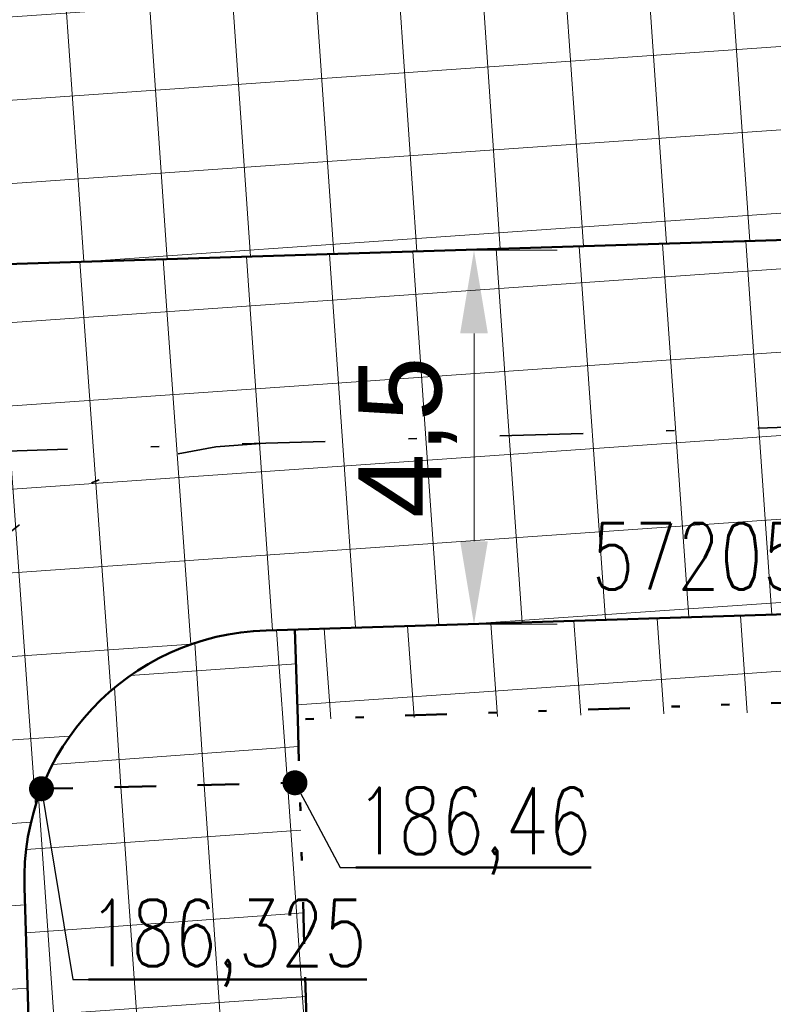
# Model space of a CAD drawing. Header units: metres. Extents: x 0 to 7425707, y -302 to 5720571.
# Tile 13 of 54: x 7425314 to 7425323, y 5720194 to 5720206. Entities that reach past the tile are written whole.
import ezdxf
from ezdxf import colors
from ezdxf.entities.mleader import LeaderData, LeaderLine
from ezdxf.math import Vec2, Vec3

# ---------------------------------------------------------------- set-up
doc = ezdxf.new("R2010")
doc.units = ezdxf.units.M
doc.header["$LTSCALE"] = 0.5
doc.header["$PDMODE"] = 33
doc.header["$PDSIZE"] = 0.3
for name, pattern in [('1', [0]), ('13', [4, 1, -1, 0, -1, 0, -1]), ('1_12', [3, 1, -1, 0, -1]), ('DUL', [2, 1, -1])]:
    doc.linetypes.add(name, pattern=pattern)
doc.layers.get('0').update_dxf_attribs({"color": 250, "linetype": 'CONTINUOUS', "lineweight": 100})
doc.layers.get('Defpoints').update_dxf_attribs({"linetype": 'CONTINUOUS'})
for name, color, linetype, lineweight in [('granica_PD', 6, '13', 50), ('kraweznik', 1, '1', 50), ('nawierzchnie', 1, '1', 50)]:
    doc.layers.add(name, color=color, linetype=linetype, lineweight=lineweight)
doc.styles.add('PZT_1_500', font='arial.ttf')
doc.styles.get("Standard").update_dxf_attribs({"font": 'Simplex.SHX', "width": 0.75})
doc.dimstyles.new('PZT_1_500', dxfattribs={"dimtxt": 1, "dimasz": 1, "dimexe": 1, "dimexo": 2, "dimgap": 0.2, "dimtad": 1, "dimdec": 1, "dimzin": 1, "dimtxsty": 'PZT_1_500', "dimcen": 2.5, "dimclrd": 3, "dimclre": 3, "dimclrt": 3, "dimazin": 0, "dimtfac": 1, "dimtdec": 1, "dimtmove": 0, "dimatfit": 3, "dimfxl": 1, "dimfxlon": 1, "dimlwd": 18, "dimlwe": 18, "dimarcsym": 0})
doc.dimstyles.get("Standard").update_dxf_attribs({"dimtxt": 1, "dimasz": 1, "dimexe": 1, "dimexo": 1, "dimgap": 1, "dimtad": 1, "dimtxsty": 'Standard', "dimcen": 2.5, "dimadec": 0, "dimazin": 0, "dimtfac": 1, "dimtmove": 0, "dimatfit": 3, "dimfxl": 1, "dimarcsym": 0})
pattern_1 = [(183.9999999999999, (13119173.67277363, -1728945.125859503), (0.06975647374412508, -0.9975640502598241), []), (273.9999999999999, (13119173.67277363, -1728945.125859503), (0.9975640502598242, 0.06975647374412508), [])]

# ---------------------------------------------------------------- blocks, each defined once
blk = doc.blocks.new('*D863')
at = {"layer": 'Defpoints', "color": 0, "linetype": 'Continuous'}
for p in [(7425372.554372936, 5720507.935444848), (7425388.545578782, 5720507.922205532), (0, 0)]:
    blk.add_point(p, dxfattribs=at)
at = {"layer": 'kraweznik', "color": 0, "linetype": '1', "lineweight": -2}
for p, q in [((7425372.616872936, 5720507.935444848), (7425385.345578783, 5720507.935444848)), ((7425385.345578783, 5720507.935444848), (7425386.945578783, 5720507.922205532)), ((7425386.945578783, 5720507.922205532), (7425388.545578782, 5720507.922205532))]:
    blk.add_line(p, q, dxfattribs=at)
at = {"layer": 'kraweznik', "color": 0, "linetype": 'Continuous', "lineweight": 18, "insert": (7425391.278435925, 5720507.922205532), "char_height": 0.8, "attachment_point": 5}
blk.add_mtext('\\A1;5720507.94', dxfattribs=at)
blk = doc.blocks.new('*D859')
at = {"layer": 'Defpoints', "color": 0, "linetype": 'Continuous'}
for p in [(7425306.251033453, 5720539.769585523), (7425315.077735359, 5720539.753417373), (0, 0)]:
    blk.add_point(p, dxfattribs=at)
at = {"layer": 'kraweznik', "color": 0, "linetype": '1', "lineweight": -2}
for p, q in [((7425307.851033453, 5720539.769585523), (7425306.251033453, 5720539.769585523)), ((7425309.451033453, 5720539.753417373), (7425307.851033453, 5720539.769585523)), ((7425315.015235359, 5720539.753417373), (7425309.451033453, 5720539.753417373))]:
    blk.add_line(p, q, dxfattribs=at)
at = {"layer": 'kraweznik', "color": 0, "linetype": 'Continuous', "lineweight": 18, "insert": (7425303.532462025, 5720539.769585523), "char_height": 0.8, "attachment_point": 5}
blk.add_mtext('\\A1;5720539.75', dxfattribs=at)
blk = doc.blocks.new('*D862')
at = {"layer": 'Defpoints', "color": 0, "linetype": 'Continuous'}
for p in [(7425372.559194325, 5720507.932775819), (7425372.582062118, 5720499.480592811), (0, 0)]:
    blk.add_point(p, dxfattribs=at)
at = {"layer": 'kraweznik', "color": 0, "linetype": '1', "lineweight": -2}
for p, q in [((7425372.559194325, 5720507.870275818), (7425372.559194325, 5720502.680592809)), ((7425372.559194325, 5720502.680592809), (7425372.582062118, 5720501.080592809)), ((7425372.582062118, 5720501.080592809), (7425372.582062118, 5720499.48059281))]:
    blk.add_line(p, q, dxfattribs=at)
at = {"layer": 'kraweznik', "color": 0, "linetype": 'Continuous', "lineweight": 18, "insert": (7425372.582062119, 5720496.776307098), "char_height": 0.8, "attachment_point": 5, "rotation": 90}
blk.add_mtext('\\A1;7425372.56', dxfattribs=at)
blk = doc.blocks.new('*D858')
at = {"layer": 'Defpoints', "color": 0, "linetype": 'Continuous'}
for p in [(7425313.969569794, 5720548.331728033), (7425315.075, 5720539.82), (0, 0)]:
    blk.add_point(p, dxfattribs=at)
at = {"layer": 'kraweznik', "color": 0, "linetype": '1', "lineweight": -2}
for p, q in [((7425313.969569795, 5720546.731728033), (7425313.969569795, 5720548.331728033)), ((7425315.075000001, 5720545.131728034), (7425313.969569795, 5720546.731728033)), ((7425315.075000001, 5720539.8825), (7425315.075000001, 5720545.131728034))]:
    blk.add_line(p, q, dxfattribs=at)
at = {"layer": 'kraweznik', "color": 0, "linetype": 'Continuous', "lineweight": 18, "insert": (7425313.969569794, 5720550.993156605), "char_height": 0.8, "attachment_point": 5, "rotation": 90}
blk.add_mtext('\\A1;7425315.08', dxfattribs=at)
blk = doc.blocks.new('*D857')
at = {"layer": 'Defpoints', "color": 0, "linetype": 'Continuous'}
for p in [(7425346.473007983, 5720546.480174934), (7425346.451970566, 5720522.385237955), (0, 0)]:
    blk.add_point(p, dxfattribs=at)
at = {"layer": 'kraweznik', "color": 0, "linetype": '1', "lineweight": -2}
for p, q in [((7425346.473007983, 5720544.880174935), (7425346.473007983, 5720546.480174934)), ((7425346.451970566, 5720543.280174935), (7425346.473007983, 5720544.880174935)), ((7425346.451970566, 5720522.447737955), (7425346.451970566, 5720543.280174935))]:
    blk.add_line(p, q, dxfattribs=at)
at = {"layer": 'kraweznik', "color": 0, "linetype": 'Continuous', "lineweight": 18, "insert": (7425346.473007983, 5720549.198746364), "char_height": 0.8, "attachment_point": 5, "rotation": 90}
blk.add_mtext('\\A1;7425346.45', dxfattribs=at)
blk = doc.blocks.new('*D860')
at = {"layer": 'Defpoints', "color": 0, "linetype": 'Continuous'}
for p in [(7425356.386975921, 5720540.249969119), (7425356.378823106, 5720516.889921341), (0, 0)]:
    blk.add_point(p, dxfattribs=at)
at = {"layer": 'kraweznik', "color": 0, "linetype": '1', "lineweight": -2}
for p, q in [((7425356.386975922, 5720538.64996912), (7425356.386975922, 5720540.249969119)), ((7425356.378823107, 5720537.04996912), (7425356.386975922, 5720538.64996912)), ((7425356.378823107, 5720516.952421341), (7425356.378823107, 5720537.04996912))]:
    blk.add_line(p, q, dxfattribs=at)
at = {"layer": 'kraweznik', "color": 0, "linetype": 'Continuous', "lineweight": 18, "insert": (7425356.386975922, 5720542.968540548), "char_height": 0.8, "attachment_point": 5, "rotation": 90}
blk.add_mtext('\\A1;7425356.38', dxfattribs=at)
blk = doc.blocks.new('*D861')
at = {"layer": 'Defpoints', "color": 0, "linetype": 'Continuous'}
for p in [(7425370.754551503, 5720516.916875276), (7425356.378823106, 5720516.889921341), (0, 0)]:
    blk.add_point(p, dxfattribs=at)
at = {"layer": 'kraweznik', "color": 0, "linetype": '1', "lineweight": -2}
for p, q in [((7425367.554551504, 5720516.889921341), (7425369.154551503, 5720516.916875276)), ((7425369.154551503, 5720516.916875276), (7425370.754551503, 5720516.916875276)), ((7425356.441323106, 5720516.889921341), (7425367.554551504, 5720516.889921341))]:
    blk.add_line(p, q, dxfattribs=at)
at = {"layer": 'kraweznik', "color": 0, "linetype": 'Continuous', "lineweight": 18, "insert": (7425373.40169436, 5720516.916875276), "char_height": 0.8, "attachment_point": 5}
blk.add_mtext('\\A1;5720516.89', dxfattribs=at)
blk = doc.blocks.new('*D864')
at = {"layer": 'Defpoints', "color": 0, "linetype": 'Continuous'}
for p in [(7425346.451970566, 5720522.385237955), (7425363.295877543, 5720522.395926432), (0, 0)]:
    blk.add_point(p, dxfattribs=at)
at = {"layer": 'kraweznik', "color": 0, "linetype": '1', "lineweight": -2}
for p, q in [((7425346.514470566, 5720522.385237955), (7425360.095877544, 5720522.385237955)), ((7425360.095877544, 5720522.385237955), (7425361.695877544, 5720522.395926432)), ((7425361.695877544, 5720522.395926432), (7425363.295877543, 5720522.395926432))]:
    blk.add_line(p, q, dxfattribs=at)
at = {"layer": 'kraweznik', "color": 0, "linetype": 'Continuous', "lineweight": 18, "insert": (7425366.000163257, 5720522.395926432), "char_height": 0.8, "attachment_point": 5}
blk.add_mtext('\\A1;5720522.39', dxfattribs=at)
blk = doc.blocks.new('*D869')
at = {"layer": 'Defpoints', "color": 0, "linetype": 'Continuous'}
for p in [(7425336.114060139, 5720464.764429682), (7425336.12883756, 5720452.838026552), (0, 0)]:
    blk.add_point(p, dxfattribs=at)
at = {"layer": 'kraweznik', "color": 0, "linetype": '1', "lineweight": -2}
for p, q in [((7425336.114060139, 5720464.701929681), (7425336.114060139, 5720456.03802655)), ((7425336.114060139, 5720456.03802655), (7425336.12883756, 5720454.43802655)), ((7425336.12883756, 5720454.43802655), (7425336.12883756, 5720452.838026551))]:
    blk.add_line(p, q, dxfattribs=at)
at = {"layer": 'kraweznik', "color": 0, "linetype": 'Continuous', "lineweight": 18, "insert": (7425336.128837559, 5720450.30516941), "char_height": 0.8, "attachment_point": 5, "rotation": 90}
blk.add_mtext('\\A1;7425336.11', dxfattribs=at)
blk = doc.blocks.new('*D872')
at = {"layer": 'Defpoints', "color": 0, "linetype": 'Continuous'}
for p in [(7425357.966834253, 5720465.438905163), (7425376.737231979, 5720465.473938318), (0, 0)]:
    blk.add_point(p, dxfattribs=at)
at = {"layer": 'kraweznik', "color": 0, "linetype": '1', "lineweight": -2}
for p, q in [((7425358.029334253, 5720465.438905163), (7425373.53723198, 5720465.438905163)), ((7425373.53723198, 5720465.438905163), (7425375.13723198, 5720465.473938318)), ((7425375.13723198, 5720465.473938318), (7425376.737231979, 5720465.473938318))]:
    blk.add_line(p, q, dxfattribs=at)
at = {"layer": 'kraweznik', "color": 0, "linetype": 'Continuous', "lineweight": 18, "insert": (7425379.470089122, 5720465.473938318), "char_height": 0.8, "attachment_point": 5}
blk.add_mtext('\\A1;5720465.44', dxfattribs=at)
blk = doc.blocks.new('*D873')
at = {"layer": 'Defpoints', "color": 0, "linetype": 'Continuous'}
for p in [(7425357.966834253, 5720465.438905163), (7425357.973941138, 5720452.683006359), (0, 0)]:
    blk.add_point(p, dxfattribs=at)
at = {"layer": 'kraweznik', "color": 0, "linetype": '1', "lineweight": -2}
for p, q in [((7425357.966834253, 5720465.376405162), (7425357.966834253, 5720455.883006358)), ((7425357.966834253, 5720455.883006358), (7425357.973941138, 5720454.283006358)), ((7425357.973941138, 5720454.283006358), (7425357.973941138, 5720452.683006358))]:
    blk.add_line(p, q, dxfattribs=at)
at = {"layer": 'kraweznik', "color": 0, "linetype": 'Continuous', "lineweight": 18, "insert": (7425357.973941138, 5720449.964434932), "char_height": 0.8, "attachment_point": 5, "rotation": 90}
blk.add_mtext('\\A1;7425357.97', dxfattribs=at)
blk = doc.blocks.new('*D876')
at = {"layer": 'Defpoints', "color": 0, "linetype": 'Continuous'}
for p in [(7425336.114060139, 5720464.764429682), (7425332.225299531, 5720463.806868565), (0, 0)]:
    blk.add_point(p, dxfattribs=at)
at = {"layer": 'kraweznik', "color": 0, "linetype": '1', "lineweight": -2}
for p, q in [((7425334.51406014, 5720464.764429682), (7425333.82529953, 5720463.806868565)), ((7425336.051560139, 5720464.764429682), (7425334.51406014, 5720464.764429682)), ((7425333.82529953, 5720463.806868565), (7425332.225299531, 5720463.806868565))]:
    blk.add_line(p, q, dxfattribs=at)
at = {"layer": 'kraweznik', "color": 0, "linetype": 'Continuous', "lineweight": 18, "insert": (7425329.521013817, 5720463.806868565), "char_height": 0.8, "attachment_point": 5}
blk.add_mtext('\\A1;5720464.76', dxfattribs=at)
blk = doc.blocks.new('*D879')
at = {"layer": 'Defpoints', "color": 0, "linetype": 'Continuous'}
for p in [(7425334.975484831, 5720501.653878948), (7425325.676428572, 5720501.48), (0, 0)]:
    blk.add_point(p, dxfattribs=at)
at = {"layer": 'kraweznik', "color": 0, "linetype": '1', "lineweight": -2}
for p, q in [((7425328.876428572, 5720501.653878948), (7425327.276428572, 5720501.48)), ((7425334.912984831, 5720501.653878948), (7425328.876428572, 5720501.653878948)), ((7425327.276428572, 5720501.48), (7425325.676428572, 5720501.48))]:
    blk.add_line(p, q, dxfattribs=at)
at = {"layer": 'kraweznik', "color": 0, "linetype": 'Continuous', "lineweight": 18, "insert": (7425323.015000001, 5720501.48), "char_height": 0.8, "attachment_point": 5}
blk.add_mtext('\\A1;5720501.65', dxfattribs=at)
blk = doc.blocks.new('*D880')
at = {"layer": 'Defpoints', "color": 0, "linetype": 'Continuous'}
for p in [(7425335.050665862, 5720552.379151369), (7425334.975484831, 5720501.653878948), (0, 0)]:
    blk.add_point(p, dxfattribs=at)
at = {"layer": 'kraweznik', "color": 0, "linetype": '1', "lineweight": -2}
for p, q in [((7425335.050665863, 5720550.779151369), (7425335.050665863, 5720552.379151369)), ((7425334.975484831, 5720549.179151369), (7425335.050665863, 5720550.779151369)), ((7425334.975484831, 5720501.716378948), (7425334.975484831, 5720549.179151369))]:
    blk.add_line(p, q, dxfattribs=at)
at = {"layer": 'kraweznik', "color": 0, "linetype": 'Continuous', "lineweight": 18, "insert": (7425335.050665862, 5720555.097722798), "char_height": 0.8, "attachment_point": 5, "rotation": 90}
blk.add_mtext('\\A1;7425334.98', dxfattribs=at)
blk = doc.blocks.new('*D881')
at = {"layer": 'Defpoints', "color": 0, "linetype": 'Continuous'}
for p in [(7425329.51811843, 5720503.858764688), (7425335.962379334, 5720503.436625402), (0, 0)]:
    blk.add_point(p, dxfattribs=at)
at = {"layer": 'kraweznik', "color": 0, "linetype": '1', "lineweight": -2}
for p, q in [((7425331.11811843, 5720503.858764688), (7425329.51811843, 5720503.858764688)), ((7425332.718118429, 5720503.436625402), (7425331.11811843, 5720503.858764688)), ((7425335.899879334, 5720503.436625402), (7425332.718118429, 5720503.436625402))]:
    blk.add_line(p, q, dxfattribs=at)
at = {"layer": 'kraweznik', "color": 0, "linetype": 'Continuous', "lineweight": 18, "insert": (7425326.785261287, 5720503.858764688), "char_height": 0.8, "attachment_point": 5}
blk.add_mtext('\\A1;5720503.44', dxfattribs=at)
blk = doc.blocks.new('*D882')
at = {"layer": 'Defpoints', "color": 0, "linetype": 'Continuous'}
for p in [(7425336.10176161, 5720552.229203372), (7425335.962379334, 5720503.436625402), (0, 0)]:
    blk.add_point(p, dxfattribs=at)
at = {"layer": 'kraweznik', "color": 0, "linetype": '1', "lineweight": -2}
for p, q in [((7425336.101761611, 5720550.629203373), (7425336.101761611, 5720552.229203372)), ((7425335.962379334, 5720549.029203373), (7425336.101761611, 5720550.629203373)), ((7425335.962379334, 5720503.499125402), (7425335.962379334, 5720549.029203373))]:
    blk.add_line(p, q, dxfattribs=at)
at = {"layer": 'kraweznik', "color": 0, "linetype": 'Continuous', "lineweight": 18, "insert": (7425336.101761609, 5720554.933489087), "char_height": 0.8, "attachment_point": 5, "rotation": 90}
blk.add_mtext('\\A1;7425335.96', dxfattribs=at)
blk = doc.blocks.new('*D960')
at = {"layer": 'Defpoints', "color": 0, "linetype": 'Continuous'}
for p in [(7425372.554372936, 5720205.677059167), (7425383.121601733, 5720205.677059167), (0, -302.2583856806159)]:
    blk.add_point(p, dxfattribs=at)
at = {"layer": 'kraweznik', "color": 0, "linetype": '1', "lineweight": -2}
blk.add_line((7425372.616872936, 5720205.677059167), (7425383.121601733, 5720205.677059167), dxfattribs=at)
at = {"layer": 'kraweznik', "color": 0, "linetype": 'Continuous', "lineweight": 18, "insert": (7425385.854458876, 5720205.677059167), "char_height": 0.8, "attachment_point": 5}
blk.add_mtext('\\A1;5720507.94', dxfattribs=at)
blk = doc.blocks.new('*D961')
at = {"layer": 'Defpoints', "color": 0, "linetype": 'Continuous'}
for p in [(7425306.251033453, 5720237.511199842), (7425315.077735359, 5720237.495031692), (0, -302.2583856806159)]:
    blk.add_point(p, dxfattribs=at)
at = {"layer": 'kraweznik', "color": 0, "linetype": '1', "lineweight": -2}
for p, q in [((7425307.851033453, 5720237.511199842), (7425306.251033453, 5720237.511199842)), ((7425309.451033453, 5720237.495031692), (7425307.851033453, 5720237.511199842)), ((7425315.015235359, 5720237.495031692), (7425309.451033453, 5720237.495031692))]:
    blk.add_line(p, q, dxfattribs=at)
at = {"layer": 'kraweznik', "color": 0, "linetype": 'Continuous', "lineweight": 18, "insert": (7425303.532462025, 5720237.511199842), "char_height": 0.8, "attachment_point": 5}
blk.add_mtext('\\A1;5720539.75', dxfattribs=at)
blk = doc.blocks.new('*D962')
at = {"layer": 'Defpoints', "color": 0, "linetype": 'Continuous'}
for p in [(7425372.559194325, 5720205.674390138), (7425372.582062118, 5720197.22220713), (0, -302.2583856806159)]:
    blk.add_point(p, dxfattribs=at)
at = {"layer": 'kraweznik', "color": 0, "linetype": '1', "lineweight": -2}
for p, q in [((7425372.559194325, 5720205.611890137), (7425372.559194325, 5720200.422207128)), ((7425372.559194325, 5720200.422207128), (7425372.582062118, 5720198.822207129)), ((7425372.582062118, 5720198.822207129), (7425372.582062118, 5720197.222207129))]:
    blk.add_line(p, q, dxfattribs=at)
at = {"layer": 'kraweznik', "color": 0, "linetype": 'Continuous', "lineweight": 18, "insert": (7425372.582062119, 5720194.517921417), "char_height": 0.8, "attachment_point": 5, "rotation": 90}
blk.add_mtext('\\A1;7425372.56', dxfattribs=at)
blk = doc.blocks.new('*D963')
at = {"layer": 'Defpoints', "color": 0, "linetype": 'Continuous'}
for p in [(7425313.969569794, 5720246.073342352), (7425315.075, 5720237.56161432), (0, -302.2583856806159)]:
    blk.add_point(p, dxfattribs=at)
at = {"layer": 'kraweznik', "color": 0, "linetype": '1', "lineweight": -2}
for p, q in [((7425313.969569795, 5720244.473342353), (7425313.969569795, 5720246.073342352)), ((7425315.075000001, 5720242.873342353), (7425313.969569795, 5720244.473342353)), ((7425315.075000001, 5720237.62411432), (7425315.075000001, 5720242.873342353))]:
    blk.add_line(p, q, dxfattribs=at)
at = {"layer": 'kraweznik', "color": 0, "linetype": 'Continuous', "lineweight": 18, "insert": (7425313.969569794, 5720248.734770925), "char_height": 0.8, "attachment_point": 5, "rotation": 90}
blk.add_mtext('\\A1;7425315.08', dxfattribs=at)
blk = doc.blocks.new('*D966')
at = {"layer": 'Defpoints', "color": 0, "linetype": 'Continuous'}
for p in [(7425346.473007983, 5720244.221789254), (7425346.451970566, 5720220.126852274), (0, -302.2583856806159)]:
    blk.add_point(p, dxfattribs=at)
at = {"layer": 'kraweznik', "color": 0, "linetype": '1', "lineweight": -2}
for p, q in [((7425346.473007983, 5720242.621789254), (7425346.473007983, 5720244.221789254)), ((7425346.451970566, 5720241.021789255), (7425346.473007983, 5720242.621789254)), ((7425346.451970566, 5720220.189352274), (7425346.451970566, 5720241.021789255))]:
    blk.add_line(p, q, dxfattribs=at)
at = {"layer": 'kraweznik', "color": 0, "linetype": 'Continuous', "lineweight": 18, "insert": (7425346.473007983, 5720246.940360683), "char_height": 0.8, "attachment_point": 5, "rotation": 90}
blk.add_mtext('\\A1;7425346.45', dxfattribs=at)
blk = doc.blocks.new('*D967')
at = {"layer": 'Defpoints', "color": 0, "linetype": 'Continuous'}
for p in [(7425356.386975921, 5720237.991583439), (7425356.378823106, 5720214.63153566), (0, -302.2583856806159)]:
    blk.add_point(p, dxfattribs=at)
at = {"layer": 'kraweznik', "color": 0, "linetype": '1', "lineweight": -2}
for p, q in [((7425356.386975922, 5720236.391583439), (7425356.386975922, 5720237.991583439)), ((7425356.378823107, 5720234.791583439), (7425356.386975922, 5720236.391583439)), ((7425356.378823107, 5720214.69403566), (7425356.378823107, 5720234.791583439))]:
    blk.add_line(p, q, dxfattribs=at)
at = {"layer": 'kraweznik', "color": 0, "linetype": 'Continuous', "lineweight": 18, "insert": (7425356.386975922, 5720240.710154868), "char_height": 0.8, "attachment_point": 5, "rotation": 90}
blk.add_mtext('\\A1;7425356.38', dxfattribs=at)
blk = doc.blocks.new('*D968')
at = {"layer": 'Defpoints', "color": 0, "linetype": 'Continuous'}
for p in [(7425356.378823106, 5720214.63153566), (7425370.754551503, 5720214.658489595), (0, -302.2583856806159)]:
    blk.add_point(p, dxfattribs=at)
at = {"layer": 'kraweznik', "color": 0, "linetype": '1', "lineweight": -2}
for p, q in [((7425356.441323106, 5720214.63153566), (7425367.554551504, 5720214.63153566)), ((7425367.554551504, 5720214.63153566), (7425369.154551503, 5720214.658489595)), ((7425369.154551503, 5720214.658489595), (7425370.754551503, 5720214.658489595))]:
    blk.add_line(p, q, dxfattribs=at)
at = {"layer": 'kraweznik', "color": 0, "linetype": 'Continuous', "lineweight": 18, "insert": (7425373.40169436, 5720214.658489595), "char_height": 0.8, "attachment_point": 5}
blk.add_mtext('\\A1;5720516.89', dxfattribs=at)
blk = doc.blocks.new('*D969')
at = {"layer": 'Defpoints', "color": 0, "linetype": 'Continuous'}
for p in [(7425346.451970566, 5720220.126852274), (7425363.295877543, 5720220.137540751), (0, -302.2583856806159)]:
    blk.add_point(p, dxfattribs=at)
at = {"layer": 'kraweznik', "color": 0, "linetype": '1', "lineweight": -2}
for p, q in [((7425346.514470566, 5720220.126852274), (7425360.095877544, 5720220.126852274)), ((7425360.095877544, 5720220.126852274), (7425361.695877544, 5720220.137540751)), ((7425361.695877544, 5720220.137540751), (7425363.295877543, 5720220.137540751))]:
    blk.add_line(p, q, dxfattribs=at)
at = {"layer": 'kraweznik', "color": 0, "linetype": 'Continuous', "lineweight": 18, "insert": (7425366.000163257, 5720220.137540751), "char_height": 0.8, "attachment_point": 5}
blk.add_mtext('\\A1;5720522.39', dxfattribs=at)
blk = doc.blocks.new('*D978')
at = {"layer": 'Defpoints', "color": 0, "linetype": 'Continuous'}
for p in [(7425334.975484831, 5720199.395493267), (7425325.676428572, 5720199.22161432), (0, -302.2583856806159)]:
    blk.add_point(p, dxfattribs=at)
at = {"layer": 'kraweznik', "color": 0, "linetype": '1', "lineweight": -2}
for p, q in [((7425328.876428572, 5720199.395493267), (7425327.276428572, 5720199.22161432)), ((7425334.912984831, 5720199.395493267), (7425328.876428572, 5720199.395493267)), ((7425327.276428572, 5720199.22161432), (7425325.676428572, 5720199.22161432))]:
    blk.add_line(p, q, dxfattribs=at)
at = {"layer": 'kraweznik', "color": 0, "linetype": 'Continuous', "lineweight": 18, "insert": (7425323.015000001, 5720199.22161432), "char_height": 0.8, "attachment_point": 5}
blk.add_mtext('\\A1;5720501.65', dxfattribs=at)
blk = doc.blocks.new('*D979')
at = {"layer": 'Defpoints', "color": 0, "linetype": 'Continuous'}
for p in [(7425335.050665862, 5720250.120765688), (7425334.975484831, 5720199.395493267), (0, -302.2583856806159)]:
    blk.add_point(p, dxfattribs=at)
at = {"layer": 'kraweznik', "color": 0, "linetype": '1', "lineweight": -2}
for p, q in [((7425335.050665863, 5720248.520765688), (7425335.050665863, 5720250.120765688)), ((7425334.975484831, 5720246.920765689), (7425335.050665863, 5720248.520765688)), ((7425334.975484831, 5720199.457993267), (7425334.975484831, 5720246.920765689))]:
    blk.add_line(p, q, dxfattribs=at)
at = {"layer": 'kraweznik', "color": 0, "linetype": 'Continuous', "lineweight": 18, "insert": (7425335.050665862, 5720252.839337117), "char_height": 0.8, "attachment_point": 5, "rotation": 90}
blk.add_mtext('\\A1;7425334.98', dxfattribs=at)
blk = doc.blocks.new('*D980')
at = {"layer": 'Defpoints', "color": 0, "linetype": 'Continuous'}
for p in [(7425329.51811843, 5720201.600379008), (7425335.962379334, 5720201.178239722), (0, -302.2583856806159)]:
    blk.add_point(p, dxfattribs=at)
at = {"layer": 'kraweznik', "color": 0, "linetype": '1', "lineweight": -2}
for p, q in [((7425331.11811843, 5720201.600379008), (7425329.51811843, 5720201.600379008)), ((7425332.718118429, 5720201.178239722), (7425331.11811843, 5720201.600379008)), ((7425335.899879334, 5720201.178239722), (7425332.718118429, 5720201.178239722))]:
    blk.add_line(p, q, dxfattribs=at)
at = {"layer": 'kraweznik', "color": 0, "linetype": 'Continuous', "lineweight": 18, "insert": (7425326.785261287, 5720201.600379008), "char_height": 0.8, "attachment_point": 5}
blk.add_mtext('\\A1;5720503.44', dxfattribs=at)
blk = doc.blocks.new('*D981')
at = {"layer": 'Defpoints', "color": 0, "linetype": 'Continuous'}
for p in [(7425336.10176161, 5720249.970817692), (7425335.962379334, 5720201.178239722), (0, -302.2583856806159)]:
    blk.add_point(p, dxfattribs=at)
at = {"layer": 'kraweznik', "color": 0, "linetype": '1', "lineweight": -2}
for p, q in [((7425336.101761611, 5720248.370817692), (7425336.101761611, 5720249.970817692)), ((7425335.962379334, 5720246.770817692), (7425336.101761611, 5720248.370817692)), ((7425335.962379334, 5720201.240739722), (7425335.962379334, 5720246.770817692))]:
    blk.add_line(p, q, dxfattribs=at)
at = {"layer": 'kraweznik', "color": 0, "linetype": 'Continuous', "lineweight": 18, "insert": (7425336.101761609, 5720252.675103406), "char_height": 0.8, "attachment_point": 5, "rotation": 90}
blk.add_mtext('\\A1;7425335.96', dxfattribs=at)
blk = doc.blocks.new('_Dot')
at = {"color": 0, "linetype": 'ByBlock', "lineweight": -2, "transparency": 16777216}
blk.add_line((-0.5, 0), (-1, 0), dxfattribs=at)
at = {"color": 0, "linetype": 'ByBlock', "transparency": 16777216, "const_width": 0.5}
blk.add_lwpolyline([(-0.25, 0, 1), (0.25, 0, 1)], format="xyb", close=True, dxfattribs=at)
blk = doc.blocks.new('*D983')
at = {"layer": 'Defpoints', "color": 0, "linetype": 'Continuous'}
for p in [(7425409.379861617, 5720202.7007731), (7425405.45681258, 5720201.682349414), (1199854.95897367, 924045.1440057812)]:
    blk.add_point(p, dxfattribs=at)
at = {"layer": 'kraweznik', "color": 0, "linetype": '1', "lineweight": -2}
for p, q in [((7425407.05681258, 5720201.682349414), (7425407.779861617, 5720202.7007731)), ((7425407.779861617, 5720202.7007731), (7425409.379861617, 5720202.7007731)), ((7425405.51931258, 5720201.682349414), (7425407.05681258, 5720201.682349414))]:
    blk.add_line(p, q, dxfattribs=at)
at = {"layer": 'kraweznik', "color": 0, "linetype": 'Continuous', "lineweight": 18, "insert": (7425411.669861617, 5720202.7007731), "char_height": 0.8, "attachment_point": 5}
blk.add_mtext('\\A1;\\A1;00000000', dxfattribs=at)
blk = doc.blocks.new('*D999')
at = {"layer": 'Defpoints', "color": 0, "linetype": 'Continuous'}
for p in [(7425318.873873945, 5720202.901882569), (7425319.012698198, 5720198.404024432), (7425319.158539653, 5720198.404024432)]:
    blk.add_point(p, dxfattribs=at)
at = {"layer": 'kraweznik', "color": 3, "linetype": 'Continuous', "lineweight": 18}
for p, q in [((7425319.158539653, 5720202.901882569), (7425320.158539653, 5720202.901882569)), ((7425319.158539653, 5720201.901882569), (7425319.158539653, 5720199.404024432)), ((7425319.158539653, 5720198.404024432), (7425320.158539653, 5720198.404024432))]:
    blk.add_line(p, q, dxfattribs=at)
at = {"layer": 'kraweznik', "color": 3, "linetype": 'Continuous'}
for points in [[(7425319.32520632, 5720201.901882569), (7425318.991872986, 5720201.901882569), (7425319.158539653, 5720202.901882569)], [(7425318.991872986, 5720199.404024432), (7425319.32520632, 5720199.404024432), (7425319.158539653, 5720198.404024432)]]:
    blk.add_solid(points, dxfattribs=at)
at = {"layer": 'kraweznik', "color": 3, "linetype": 'Continuous', "insert": (7425318.359631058, 5720200.652953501), "char_height": 1, "attachment_point": 5, "rotation": 90, "style": 'PZT_1_500'}
blk.add_mtext('4,5', dxfattribs=at)
blk = doc.blocks.new('*D1088')
at = {"layer": 'Defpoints', "color": 0, "linetype": 'Continuous'}
for p in [(7425420.151012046, 5720542.228658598), (7425416.22796301, 5720541.210234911), (1199865.7301241, 924384.6718912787)]:
    blk.add_point(p, dxfattribs=at)
at = {"layer": 'kraweznik', "color": 0, "linetype": '1', "lineweight": -2}
for p, q in [((7425417.827963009, 5720541.210234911), (7425418.551012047, 5720542.228658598)), ((7425418.551012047, 5720542.228658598), (7425420.151012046, 5720542.228658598)), ((7425416.29046301, 5720541.210234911), (7425417.827963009, 5720541.210234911))]:
    blk.add_line(p, q, dxfattribs=at)
at = {"layer": 'kraweznik', "color": 0, "linetype": 'Continuous', "lineweight": 18, "insert": (7425422.441012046, 5720542.228658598), "char_height": 0.8, "attachment_point": 5}
blk.add_mtext('\\A1;\\A1;00000000', dxfattribs=at)

msp = doc.modelspace()

# ---------------------------------------------------------------- hatches: boundary and pattern name
at = {"layer": 'nawierzchnie', "lineweight": 20}
h = msp.add_hatch(dxfattribs=at)
h.set_pattern_fill('ANSI37', color=1, scale=8, angle=139, style=0)
h.set_pattern_definition([(183.9999999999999, (13119173.67634807, -1729560.951706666), (0.06975647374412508, -0.9975640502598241), []), (273.9999999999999, (13119173.67634807, -1729560.951706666), (0.9975640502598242, 0.06975647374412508), [])])
h.paths.add_polyline_path([(7425315.924996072, 5720218.452382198), (7425318.78, 5720218.48161432), (7425323.08, 5720218.48161432), (7425327.18, 5720218.47161432), (7425331.18, 5720218.48161432), (7425335.405000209, 5720218.471788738, -0.4135319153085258), (7425335.48, 5720218.546614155), (7425335.48, 5720221.148959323, -0.5522863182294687), (7425337.334122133, 5720222.316816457), (7425324.151201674, 5720229.614630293, -0.03921733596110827), (7425324.144724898, 5720229.604829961, -0.6997802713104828), (7425323.448357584, 5720227.276555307, -1.014607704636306), (7425323.298391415, 5720227.274227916), (7425315.569167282, 5720227.266353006, -0.4027417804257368), (7425315.49719248, 5720227.191337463), (7425315.84697485, 5720218.52655312, -0.4230590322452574), (7425315.924996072, 5720218.452382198)], is_closed=False)
h.paths.add_polyline_path([(7425333.704545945, 5720167.609145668, -0.9937692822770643), (7425333.700855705, 5720167.759097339), (7425332.892483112, 5720193.950091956), (7425332.888094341, 5720194.092286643), (7425332.834485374, 5720195.829198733, 0.1648739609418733), (7425332.160175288, 5720197.633437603), (7425329.406702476, 5720197.548452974), (7425329.41, 5720197.44161432), (7425329.5, 5720194.241614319), (7425329.59, 5720191.261614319), (7425329.69, 5720188.241614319), (7425329.77, 5720185.22161432), (7425329.86, 5720182.23161432), (7425329.95, 5720179.201614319), (7425330.05, 5720176.22161432), (7425330.13, 5720173.27161432), (7425330.22, 5720170.251614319), (7425330.32, 5720167.10161432), (7425330.340177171, 5720166.447880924), (7425330.395493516, 5720164.655650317, -0.4142135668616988), (7425330.472771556, 5720164.582999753), (7425330.797146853, 5720164.593011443, 0.4069098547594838), (7425333.704545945, 5720167.609145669)], is_closed=False)
h.paths.add_polyline_path([(7425314.543746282, 5720171.627151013), (7425317.741455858, 5720171.702121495, -0.4718710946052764), (7425317.829074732, 5720171.777806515), (7425317.79, 5720173.071614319), (7425317.785565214, 5720173.224368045), (7425317.7, 5720176.171614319), (7425317.6, 5720179.121614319), (7425317.42, 5720185.121614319), (7425317.32, 5720188.111614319), (7425317.22, 5720191.161614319), (7425317.130926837, 5720194.130719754), (7425317.13, 5720194.161614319), (7425317.063567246, 5720196.449853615, -0.6916371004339), (7425316.931117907, 5720196.496284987), (7425314.034220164, 5720196.428367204, -0.5317603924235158), (7425313.93277173, 5720196.356435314, 0.09504592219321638), (7425313.754174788, 5720195.24029402), (7425314.481921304, 5720171.661556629, -0.2506634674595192), (7425314.543746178, 5720171.627151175)], is_closed=False)
h.paths.add_polyline_path([(7425314.325883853, 5720195.490719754), (7425318.154455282, 5720195.490719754), (7425318.154455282, 5720193.730719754), (7425314.325883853, 5720193.730719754)], flags=9)
h.paths.add_polyline_path([(7425315.392746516, 5720174.584368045), (7425319.221317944, 5720174.584368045), (7425319.221317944, 5720172.824368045), (7425315.392746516, 5720172.824368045)], flags=9)
h.paths.add_polyline_path([(7425308.298074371, 5720205.947390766), (7425309.009037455, 5720202.671194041, -0.4688386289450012), (7425309.0999072, 5720202.600213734), (7425332.910090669, 5720203.335103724, 0.2645105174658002), (7425335.442210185, 5720204.880709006), (7425335.944799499, 5720205.788596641), (7425335.56, 5720206.001614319), (7425331.42, 5720206.011614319), (7425327.28, 5720206.011614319), (7425323.06, 5720206.031614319), (7425318.76, 5720206.031614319), (7425314.46, 5720206.041614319), (7425310.06, 5720206.051614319), (7425308.348654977, 5720206.055392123, -0.4948919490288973), (7425308.298074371, 5720205.947390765)], is_closed=False)
h.paths.add_polyline_path([(7425319.042446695, 5720226.681510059), (7425322.271018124, 5720226.681510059), (7425322.271018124, 5720224.921510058), (7425319.042446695, 5720224.921510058)], flags=24)
h.paths.add_polyline_path([(7425331.234647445, 5720221.379392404), (7425334.463218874, 5720221.379392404), (7425334.463218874, 5720219.619392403), (7425331.234647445, 5720219.619392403)], flags=24)
h.paths.add_polyline_path([(7425330.573797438, 5720175.723332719), (7425332.888520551, 5720175.794775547), (7425332.956449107, 5720173.593913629), (7425330.641725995, 5720173.522470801)], flags=24)
h.paths.add_polyline_path([(7425329.780543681, 5720167.807880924), (7425333.066257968, 5720167.807880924), (7425333.066257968, 5720166.047880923), (7425329.780543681, 5720166.047880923)], flags=24)
h.paths.add_polyline_path([(7425329.409384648, 5720194.509705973), (7425332.666527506, 5720194.509705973), (7425332.666527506, 5720192.749705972), (7425329.409384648, 5720192.749705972)], flags=24)
h.paths.add_polyline_path([(7425314.510249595, 5720189.282750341), (7425316.83016774, 5720189.282750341), (7425316.83016774, 5720187.080840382), (7425314.510249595, 5720187.080840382)], flags=24)
h.paths.add_polyline_path([(7425310.109751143, 5720204.79503638), (7425313.338322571, 5720204.79503638), (7425313.338322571, 5720203.035036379), (7425310.109751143, 5720203.035036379)], flags=24)
at = {"layer": 'nawierzchnie', "lineweight": 20, "true_color": 0x2495ff}
h = msp.add_hatch(dxfattribs=at)
h.set_pattern_fill('ANSI37', color=150, scale=8, angle=139, style=0)
h.set_pattern_definition(pattern_1)
h.paths.add_polyline_path([(7425340.364660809, 5720213.779097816), (7425335.438635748, 5720204.880625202, -0.2645105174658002), (7425332.906516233, 5720203.335019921), (7425309.021368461, 5720202.597816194), (7425309.08314122, 5720200.596399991), (7425309.980565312, 5720171.520167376), (7425310.121426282, 5720166.956320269, 0.4142135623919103), (7425317.849230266, 5720159.691263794), (7425352.785170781, 5720160.769544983, 0.1493123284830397), (7425356.934262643, 5720162.178157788), (7425356.79, 5720166.001614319), (7425359.725387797, 5720166.070915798, 0.08215343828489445), (7425360.050227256, 5720168.497348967), (7425358.999236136, 5720202.549100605, -0.5816396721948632), (7425365.67654447, 5720206.624928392), (7425338.021256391, 5720221.934369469, -0.414213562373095), (7425340.364660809, 5720213.779097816)], is_closed=False)
h.paths.add_polyline_path([(7425330.793572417, 5720164.592927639), (7425317.710406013, 5720164.18912193, -0.4142135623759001), (7425314.619284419, 5720167.095144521), (7425313.750600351, 5720195.240210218, -0.4142135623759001), (7425316.656622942, 5720198.331331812), (7425329.739789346, 5720198.735137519, -0.4142135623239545), (7425332.830910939, 5720195.829114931), (7425333.699595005, 5720167.684049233, -0.41421356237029), (7425330.793572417, 5720164.59292764)], is_closed=False, flags=16)
h.paths.add_polyline_path([(7425354.952021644, 5720187.809576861), (7425355.139962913, 5720181.720344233), (7425355.55236912, 5720168.358524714, -0.4142135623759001), (7425352.646346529, 5720165.26740312), (7425341.288574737, 5720164.916850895, -0.4142135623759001), (7425338.197453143, 5720167.822873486), (7425337.784835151, 5720181.191554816), (7425337.595031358, 5720187.341132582), (7425337.290894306, 5720197.195068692, -0.1349206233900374), (7425338.038700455, 5720200.286101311), (7425343.121106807, 5720209.467064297, -0.7608292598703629), (7425354.366890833, 5720206.767614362), (7425354.952021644, 5720187.809576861)], is_closed=False, flags=16)
h = msp.add_hatch(dxfattribs=at)
h.set_pattern_fill('ANSI37', color=150, scale=8, angle=139, style=0)
h.set_pattern_definition(pattern_1)
h.paths.add_polyline_path([(7425340.364660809, 5720213.779097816), (7425335.438635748, 5720204.880625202, -0.2645105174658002), (7425332.906516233, 5720203.335019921), (7425309.021368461, 5720202.597816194), (7425309.08314122, 5720200.596399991), (7425309.980565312, 5720171.520167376), (7425310.121426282, 5720166.956320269, 0.4142135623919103), (7425317.849230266, 5720159.691263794), (7425352.785170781, 5720160.769544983, 0.1493123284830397), (7425356.934262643, 5720162.178157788), (7425356.79, 5720166.001614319), (7425359.725387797, 5720166.070915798, 0.08215343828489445), (7425360.050227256, 5720168.497348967), (7425358.999236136, 5720202.549100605, -0.5816396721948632), (7425365.67654447, 5720206.624928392), (7425338.021256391, 5720221.934369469, -0.414213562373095), (7425340.364660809, 5720213.779097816)], is_closed=False)
h.paths.add_polyline_path([(7425330.793572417, 5720164.592927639), (7425317.710406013, 5720164.18912193, -0.4142135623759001), (7425314.619284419, 5720167.095144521), (7425313.750600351, 5720195.240210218, -0.4142135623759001), (7425316.656622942, 5720198.331331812), (7425329.739789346, 5720198.735137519, -0.4142135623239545), (7425332.830910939, 5720195.829114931), (7425333.699595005, 5720167.684049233, -0.41421356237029), (7425330.793572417, 5720164.59292764)], is_closed=False, flags=16)
h.paths.add_polyline_path([(7425354.952021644, 5720187.809576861), (7425355.139962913, 5720181.720344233), (7425355.55236912, 5720168.358524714, -0.4142135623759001), (7425352.646346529, 5720165.26740312), (7425341.288574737, 5720164.916850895, -0.4142135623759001), (7425338.197453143, 5720167.822873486), (7425337.784835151, 5720181.191554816), (7425337.595031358, 5720187.341132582), (7425337.290894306, 5720197.195068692, -0.1349206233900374), (7425338.038700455, 5720200.286101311), (7425343.121106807, 5720209.467064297, -0.7608292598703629), (7425354.366890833, 5720206.767614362), (7425354.952021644, 5720187.809576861)], is_closed=False, flags=16)
at = {"layer": 'nawierzchnie', "lineweight": 20}
h = msp.add_hatch(dxfattribs=at)
h.set_pattern_fill('ANSI37', color=3, scale=8, angle=139, style=0)
h.set_pattern_definition([(183.9999999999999, (13119173.72787717, -1729553.427005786), (0.06975647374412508, -0.9975640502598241), []), (273.9999999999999, (13119173.72787717, -1729553.427005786), (0.9975640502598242, 0.06975647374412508), [])])
h.paths.add_polyline_path([(7425317.04, 5720197.261614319), (7425329.410011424, 5720197.441220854), (7425329.406713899, 5720197.548059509), (7425332.160186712, 5720197.633044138), (7425331.764745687, 5720198.034004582), (7425331.182452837, 5720198.417088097), (7425330.555318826, 5720198.648724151), (7425329.943660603, 5720198.734320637), (7425317.006663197, 5720198.3417153), (7425317.04, 5720197.261614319)], is_closed=False)
h = msp.add_hatch(dxfattribs=at)
h.set_pattern_fill('ANSI37', color=1, scale=8, angle=139, style=0)
h.set_pattern_definition([(183.9999999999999, (13119173.67634807, -1729560.951706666), (0.06975647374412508, -0.997564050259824), []), (273.9999999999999, (13119173.67634807, -1729560.951706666), (0.9975640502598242, 0.06975647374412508), [])])
h.paths.add_polyline_path([(7425317.060674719, 5720196.54948514), (7425317.039988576, 5720197.262007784), (7425317.006651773, 5720198.342108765), (7425316.660197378, 5720198.331415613, 0.2934507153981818), (7425313.987455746, 5720196.496099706, -0.2988659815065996), (7425314.034220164, 5720196.428367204), (7425316.931117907, 5720196.496284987, -0.68751794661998), (7425317.060674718, 5720196.54948514)], is_closed=False)

# ---------------------------------------------------------------- linework, layer by layer
at = {"layer": 'granica_PD'}
msp.add_lwpolyline([(7425323.23, 5720197.47161432), (7425317.04, 5720197.261614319), (7425317.13, 5720194.161614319), (7425317.22, 5720191.161614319), (7425317.32, 5720188.111614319), (7425317.42, 5720185.121614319), (7425317.51, 5720182.121614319)], dxfattribs=at)
at = {"layer": 'kraweznik', "color": 4, "linetype": 'Continuous'}
for p, q in [((7425332.910090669, 5720203.335103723), (7425309.024942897, 5720202.597899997)), ((7425329.743363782, 5720198.735221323), (7425316.660197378, 5720198.331415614)), ((7425317.039988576, 5720197.262007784), (7425317.006651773, 5720198.342108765)), ((7425314.622858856, 5720167.095228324), (7425313.754174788, 5720195.240294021))]:
    msp.add_line(p, q, dxfattribs=at)
at = {"layer": 'kraweznik', "linetype": '1_12', "lineweight": 35, "ltscale": 2}
msp.add_line((7425335.962379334, 5720201.178239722), (7425309.094355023, 5720200.348970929), dxfattribs=at)
at = {"layer": 'kraweznik', "color": 5, "linetype": 'DUL'}
msp.add_line((7425305.838759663, 5720196.236224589), (7425317.020818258, 5720196.498388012), dxfattribs=at)
at = {"layer": 'kraweznik', "linetype": '1_12', "lineweight": 35, "ltscale": 2}
msp.add_arc((7425316.75274688, 5720195.332843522), 5.25, 91.7678457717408, 181.7678457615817, dxfattribs=at)
at = {"layer": 'kraweznik', "color": 4, "linetype": 'Continuous'}
msp.add_arc((7425316.75274688, 5720195.332843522), 3, 91.76784577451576, 181.7678457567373, dxfattribs=at)

# ---------------------------------------------------------------- dimensions: what is measured, and where the dimension line sits
at = {"layer": 'kraweznik', "color": 1, "linetype": '1', "lineweight": 18}
for feature_location, offset, dtype, origin, picture, middle in [((7425334.975484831, 5720501.653878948), (0.07518103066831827, 50.725272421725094), 1, (0, 0), '*D880', (7425335.050665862, 5720555.097722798)), ((7425335.962379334, 5720503.436625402), (0.1393822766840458, 48.79257796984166), 1, (0, 0), '*D882', (7425336.101761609, 5720554.933489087)), ((7425315.075, 5720539.82), (-1.105430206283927, 8.511728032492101), 1, (0, 0), '*D858', (7425313.969569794, 5720550.993156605)), ((7425346.451970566, 5720522.385237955), (0.02103741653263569, 24.09493697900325), 1, (0, 0), '*D857', (7425346.473007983, 5720549.198746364)), ((7425356.378823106, 5720516.889921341), (0.008152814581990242, 23.360047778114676), 1, (0, 0), '*D860', (7425356.386975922, 5720542.968540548)), ((7425315.077735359, 5720539.753417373), (-8.826701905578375, 0.01616815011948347), 0, (0, 0), '*D859', (7425303.532462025, 5720539.769585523)), ((7425346.451970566, 5720522.385237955), (16.84390697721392, 0.01068847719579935), 0, (0, 0), '*D864', (7425366.000163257, 5720522.395926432)), ((7425356.378823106, 5720516.889921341), (14.375728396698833, 0.02695393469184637), 0, (0, 0), '*D861', (7425373.40169436, 5720516.916875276)), ((7425372.554372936, 5720507.935444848), (15.991205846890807, -0.013239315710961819), 0, (0, 0), '*D863', (7425391.278435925, 5720507.922205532)), ((7425372.559194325, 5720507.932775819), (0.02286779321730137, -8.45218300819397), 1, (0, 0), '*D862', (7425372.582062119, 5720496.776307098)), ((7425335.962379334, 5720503.436625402), (-6.444260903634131, 0.42213928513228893), 0, (0, 0), '*D881', (7425326.785261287, 5720503.858764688)), ((7425334.975484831, 5720501.653878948), (-9.29905625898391, -0.17387894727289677), 0, (0, 0), '*D879', (7425323.015000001, 5720501.48)), ((7425357.966834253, 5720465.438905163), (18.77039772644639, 0.03503315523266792), 0, (0, 0), '*D872', (7425379.470089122, 5720465.473938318)), ((7425357.966834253, 5720465.438905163), (0.007106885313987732, -12.755898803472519), 1, (0, 0), '*D873', (7425357.973941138, 5720449.964434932)), ((7425336.114060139, 5720464.764429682), (0.01477742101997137, -11.926403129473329), 1, (0, 0), '*D869', (7425336.128837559, 5720450.30516941)), ((7425336.114060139, 5720464.764429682), (-3.8887606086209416, -0.9575611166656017), 0, (0, 0), '*D876', (7425329.521013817, 5720463.806868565)), ((7425334.975484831, 5720199.395493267), (0.07518103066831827, 50.72527242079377), 1, (0, -302.2583856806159), '*D979', (7425335.050665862, 5720252.839337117)), ((7425335.962379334, 5720201.178239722), (0.1393822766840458, 48.79257796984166), 1, (0, -302.2583856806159), '*D981', (7425336.101761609, 5720252.675103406)), ((7425315.075, 5720237.56161432), (-1.105430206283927, 8.511728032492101), 1, (0, -302.2583856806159), '*D963', (7425313.969569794, 5720248.734770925)), ((7425346.451970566, 5720220.126852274), (0.02103741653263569, 24.094936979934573), 1, (0, -302.2583856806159), '*D966', (7425346.473007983, 5720246.940360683)), ((7425356.378823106, 5720214.63153566), (0.008152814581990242, 23.360047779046), 1, (0, -302.2583856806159), '*D967', (7425356.386975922, 5720240.710154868)), ((7425315.077735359, 5720237.495031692), (-8.826701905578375, 0.01616815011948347), 0, (0, -302.2583856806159), '*D961', (7425303.532462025, 5720237.511199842)), ((7425346.451970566, 5720220.126852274), (16.84390697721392, 0.01068847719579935), 0, (0, -302.2583856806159), '*D969', (7425366.000163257, 5720220.137540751)), ((7425356.378823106, 5720214.63153566), (14.375728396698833, 0.026953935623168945), 0, (0, -302.2583856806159), '*D968', (7425373.40169436, 5720214.658489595)), ((7425372.554372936, 5720205.677059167), (10.56722879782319, 0), 0, (0, -302.2583856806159), '*D960', (7425385.854458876, 5720205.677059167)), ((7425372.559194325, 5720205.674390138), (0.02286779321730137, -8.45218300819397), 1, (0, -302.2583856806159), '*D962', (7425372.582062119, 5720194.517921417)), ((7425335.962379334, 5720201.178239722), (-6.444260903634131, 0.4221392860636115), 0, (0, -302.2583856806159), '*D980', (7425326.785261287, 5720201.600379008)), ((7425334.975484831, 5720199.395493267), (-9.29905625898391, -0.17387894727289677), 0, (0, -302.2583856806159), '*D978', (7425323.015000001, 5720199.22161432))]:
    dim = msp.add_ordinate_dim(feature_location=feature_location, offset=offset, dtype=dtype, origin=origin, dimstyle='Standard', override={"dimtxt": 0.8, "dimasz": 0.8, "dimexe": 0.5, "dimexo": 0.0625, "dimgap": 0.09, "dimtad": 0, "dimzin": 0, "dimdsep": 46, "dimtxsty": 'Standard', "dimcen": 0.09, "dimtdec": 4, "dimtofl": 0, "dimtolj": 1, "dimtzin": 0}, dxfattribs=at)
    dim.commit()
    dim.dimension.update_dxf_attribs({"geometry": picture, "text_midpoint": middle})
for feature_location, offset, origin, picture, middle in [((7425416.22796301, 5720541.210234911), (3.923049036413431, 1.018423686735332), (1199865.7301241, 924384.6718912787), '*D1088', (7425422.441012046, 5720542.228658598)), ((7425405.45681258, 5720201.682349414), (3.9230490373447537, 1.018423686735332), (1199854.95897367, 924045.1440057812), '*D983', (7425411.669861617, 5720202.7007731))]:
    dim = msp.add_ordinate_dim(feature_location=feature_location, offset=offset, dtype=0, origin=origin, text='\\A1;00000000', dimstyle='Standard', override={"dimtxt": 0.8, "dimasz": 0.8, "dimexe": 0.5, "dimexo": 0.0625, "dimgap": 0.09, "dimtad": 0, "dimzin": 0, "dimdsep": 46, "dimtxsty": 'Standard', "dimcen": 0.09, "dimtdec": 4, "dimtofl": 0, "dimtolj": 1, "dimtzin": 0}, dxfattribs=at)
    dim.commit()
    dim.dimension.update_dxf_attribs({"geometry": picture, "text_midpoint": middle})
at = {"layer": 'kraweznik', "linetype": 'Continuous'}
dim = msp.add_linear_dim(base=(7425319.158539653, 5720198.404024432), p1=(7425318.873873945, 5720202.901882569), p2=(7425319.012698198, 5720198.404024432), angle=90, dimstyle='PZT_1_500', dxfattribs=at)
dim.commit()
dim.dimension.update_dxf_attribs({"geometry": '*D999', "text_midpoint": (7425318.359631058, 5720200.652953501)})

# ---------------------------------------------------------------- leaders
at = {"layer": 'kraweznik', "color": 150, "linetype": 'Continuous', "lineweight": 25, "true_color": 0x2495ff}
ml = msp.add_multileader_mtext('Standard', dxfattribs=at)
ml.set_content('{\\L186,21}', color=(36, 149, 255))
ml.set_leader_properties()
ml.set_arrow_properties(name='DOT')
ml.build(insert=Vec2(0, 0))
ml.multileader.update_dxf_attribs({"text_left_attachment_type": 8, "text_right_attachment_type": 6, "dogleg_length": 0.1, "arrow_head_size": 0.3})
ctx = ml.context
ctx.base_point, ctx.char_height, ctx.arrow_head_size, ctx.landing_gap_size, ctx.plane_origin = Vec3(7425310.419870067, 5720199.136676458), 0.8, 0.3, 0.09, Vec3(7425309.077723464, 5720200.359001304)
ctx.left_attachment, ctx.right_attachment = 8, 6
notes = []
notes.append((ctx, [(0, (1, 1, 0), (7425310.319870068, 5720199.136676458), (1, 0), 0.1, [(0, [(7425309.077723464, 5720200.359001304)], 0, [])])]))
ctx.mtext.insert, ctx.mtext.flow_direction = Vec3(7425310.509870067, 5720200.096676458), 5
ml = msp.add_multileader_mtext('Standard', dxfattribs=at)
ml.set_content('{\\L186,46}', color=(36, 149, 255))
ml.set_leader_properties()
ml.set_arrow_properties(name='DOT')
ml.build(insert=Vec2(0, 0))
ml.multileader.update_dxf_attribs({"text_left_attachment_type": 8, "text_right_attachment_type": 6, "dogleg_length": 0.1, "arrow_head_size": 0.3})
ctx = ml.context
ctx.base_point, ctx.char_height, ctx.arrow_head_size, ctx.landing_gap_size, ctx.plane_origin = Vec3(7425317.648004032, 5720195.480494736), 0.8, 0.3, 0.09, Vec3(7425317.006097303, 5720196.498042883)
ctx.left_attachment, ctx.right_attachment = 8, 6
notes.append((ctx, [(0, (1, 1, 0), (7425317.548004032, 5720195.480494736), (1, 0), 0.1, [(0, [(7425317.006097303, 5720196.498042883)], 0, [])])]))
ctx.mtext.insert, ctx.mtext.flow_direction = Vec3(7425317.738004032, 5720196.440494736), 5
ml = msp.add_multileader_mtext('Standard', dxfattribs=at)
ml.set_content('{\\L186,325}', color=(36, 149, 255))
ml.set_leader_properties()
ml.set_arrow_properties(name='DOT')
ml.build(insert=Vec2(0, 0))
ml.multileader.update_dxf_attribs({"text_left_attachment_type": 8, "text_right_attachment_type": 6, "dogleg_length": 0.1, "arrow_head_size": 0.3})
ctx = ml.context
ctx.base_point, ctx.char_height, ctx.arrow_head_size, ctx.landing_gap_size, ctx.plane_origin = Vec3(7425314.435883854, 5720194.130719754), 0.8, 0.3, 0.09, Vec3(7425313.705016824, 5720196.398343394)
ctx.left_attachment, ctx.right_attachment = 8, 6
notes.append((ctx, [(0, (1, 1, 0), (7425314.335883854, 5720194.130719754), (1, 0), 0.1, [(0, [(7425313.959240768, 5720196.426609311)], 0, [])])]))
ctx.mtext.insert, ctx.mtext.flow_direction = Vec3(7425314.525883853, 5720195.090719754), 5
for ctx, leaders in notes:
    for number, flags, end, landing, length, lines in leaders:
        leader = LeaderData()
        leader.index, (leader.has_last_leader_line, leader.has_dogleg_vector, leader.attachment_direction) = number, flags
        leader.last_leader_point, leader.dogleg_vector, leader.dogleg_length = Vec3(end), Vec3(landing), length
        for number, points, colour, breaks in lines:
            line = LeaderLine()
            line.index, line.vertices, line.color, line.breaks = number, Vec3.list(points), colors.encode_raw_color(colour), breaks
            leader.lines.append(line)
        ctx.leaders.append(leader)

doc.saveas('drawing.dxf')
